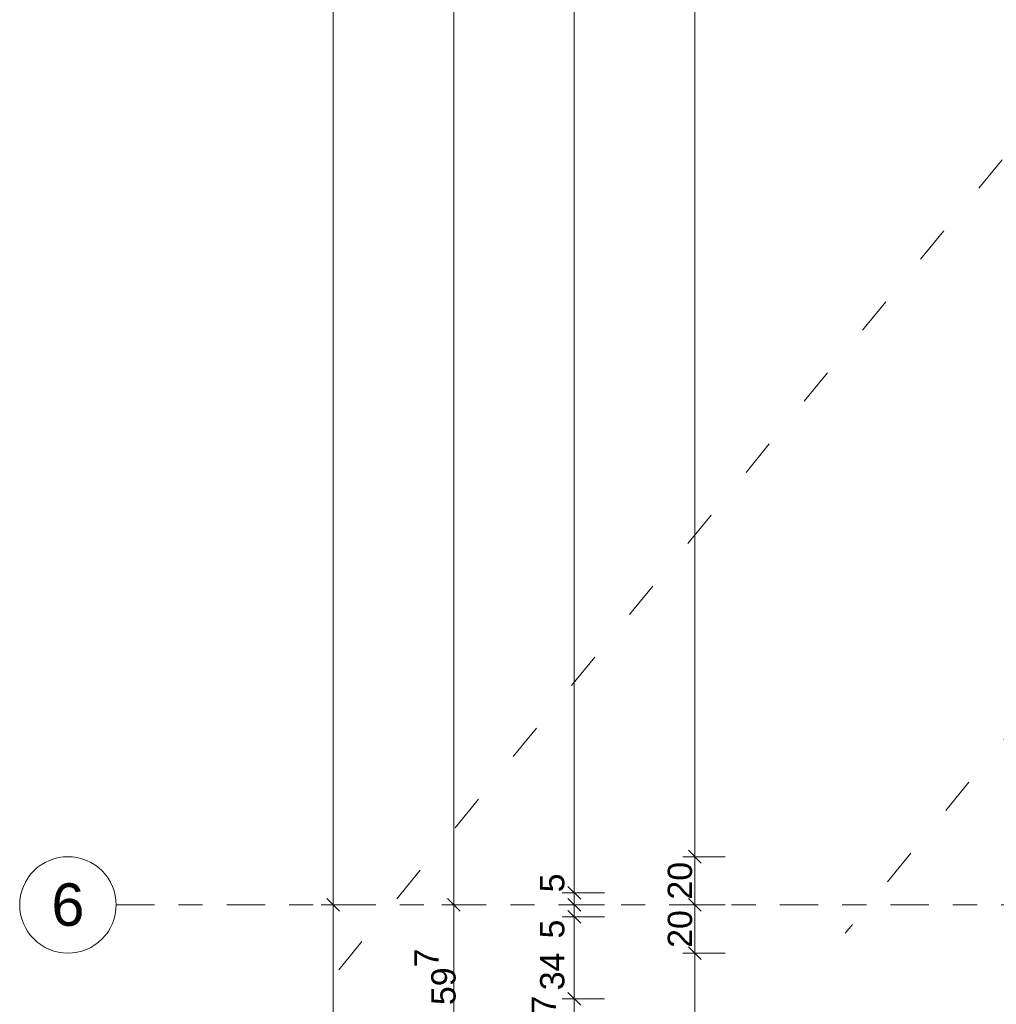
# Model space of a CAD drawing. Header units: metres. Extents: x -180 to 4, y -50 to 6.
# Tile 20 of 256: x -180.07 to -176.02, y -31.61 to -27.52. Entities that reach past the tile are written whole.
import ezdxf

# ---------------------------------------------------------------- set-up
doc = ezdxf.new("R2010")
doc.units = ezdxf.units.M
doc.header["$LTSCALE"] = 0.05
doc.header["$PDMODE"] = 1
doc.header["$PDSIZE"] = -2
doc.linetypes.add('ISO-03 Gestrichelt mit Abstand', pattern=[7.62, 3.048, -4.572])
doc.linetypes.add('Linienart-53', pattern=[5.291531, 3.175, -1.058062, 0.352704, -0.705764])
doc.layers.get('0').update_dxf_attribs({"lineweight": 25})
for name, color, linetype, lineweight, true_color in [('30 -34 Innenwände- 4 Türen_Fenster', 7, 'Continuous', 15, 0x9955ff), ('70 -72 Beschriftung- 1 Beschriftung allgemein', 7, 'Continuous', 9, 0xff6633), ('70 -76 Bemaßung- 2 Allgemein', 7, 'Continuous', 5, 0x6666cc)]:
    doc.layers.add(name, color=color, linetype=linetype, lineweight=lineweight, true_color=true_color)
for name, color, linetype, lineweight in [('60- 61 allgemeine Ausstattung- 4 Terrassen', 7, 'Continuous', 9), ('70 -71 Achsen- 1 Gebäudeachsen', 7, 'Linienart-53', 18), ('Keine', 7, 'Continuous', 9)]:
    doc.layers.add(name, color=color, linetype=linetype, lineweight=lineweight)
doc.styles.add('Arial', font='arial.ttf')
doc.dimstyles.new('k+k 1_50', dxfattribs={"dimtxt": 0.100689, "dimasz": 0.05302, "dimexe": 0.05, "dimexo": 0.15, "dimgap": 0.01, "dimtad": 1, "dimdec": 3, "dimtxsty": 'Arial', "dimblk": 'VW_SLASH', "dimblk1": 'VW_SLASH', "dimblk2": 'VW_SLASH', "dimcen": 0, "dimdle": 0.05, "dimadec": 3, "dimazin": 0, "dimtfac": 0.75, "dimtdec": 3, "dimtix": 1, "dimtmove": 0, "dimatfit": 0, "dimldrblk": 'VW_SLASH-1', "dimfxl": 0.125, "dimfxlon": 1, "dimfrac": 2, "dimtolj": 1, "dimarcsym": 0})
doc.dimstyles.new('k+k_klein', dxfattribs={"dimtxt": 0.100689, "dimasz": 0.05302, "dimexe": 0.05, "dimexo": 0.15, "dimgap": 0.005, "dimtad": 1, "dimdec": 3, "dimtxsty": 'Arial', "dimblk": 'VW_SLASH-2', "dimblk1": 'VW_SLASH-2', "dimblk2": 'VW_SLASH-2', "dimcen": 0, "dimdle": 0.025, "dimadec": 3, "dimazin": 0, "dimtfac": 0.75, "dimtdec": 3, "dimtix": 1, "dimtmove": 0, "dimatfit": 0, "dimldrblk": 'VW_FILLEDARROW', "dimfxl": 0.1, "dimfxlon": 1, "dimfrac": 2, "dimtolj": 1, "dimarcsym": 0})

# ---------------------------------------------------------------- blocks, each defined once
blk = doc.blocks.new('Gruppe-8281')
at = {"layer": '30 -34 Innenwände- 4 Türen_Fenster', "color": 7, "linetype": 'ISO-03 Gestrichelt mit Abstand', "lineweight": 15, "transparency": 33554636}
blk.add_line((-173.581, -25.157), (-179.6443, -32.565), dxfattribs=at)
blk = doc.blocks.new('VW_FILLEDARROW')
at = {"linetype": 'Continuous', "lineweight": 0, "transparency": 16777216}
blk.add_hatch(color=0, dxfattribs=at).paths.add_polyline_path([(-2.829, 0.758), (0, 0), (-2.829, -0.758)])
at = {"color": 0, "lineweight": 5, "transparency": 16777216, "flags": 128}
blk.add_lwpolyline([(-2.829, 0.758), (0, 0), (-2.829, -0.758)], close=True, dxfattribs=at)
blk = doc.blocks.new('*D9022')
at = {"layer": '70 -76 Bemaßung- 2 Allgemein', "color": 0, "linetype": 'Continuous', "lineweight": -2, "transparency": 33554559}
for p, q in [((-169.1903, -24.1348), (-169.3383, -24.1105)), ((-171.4736, -24.9976), (-171.3786, -24.8815))]:
    blk.add_line(p, q, dxfattribs=at)
for start, end in [(300.3079, 348.3798), (233.0206, 281.0925)]:
    blk.add_arc((-170.581, -23.907), 1.3093, start, end, dxfattribs=at)
at = {"layer": 'Defpoints', "color": 0, "transparency": 33554559}
for p in [(-170.581, -23.907), (-170.565, -25.2162), (-161.1338, -25.454), (-176.6443, -31.315)]:
    blk.add_point(p, dxfattribs=at)
at = {"layer": '70 -76 Bemaßung- 2 Allgemein', "color": 0, "lineweight": -2, "xscale": 0.05302001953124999, "yscale": 0.05302001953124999, "zscale": 0.05302001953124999}
for p, rotation in [((-169.2889, -24.1186), 79.5400057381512), ((-171.4103, -24.9202), 141.8604122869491)]:
    blk.add_blockref('VW_FILLEDARROW', p, dxfattribs=dict(at, rotation=rotation))
at = {"layer": '70 -76 Bemaßung- 2 Allgemein', "color": 0, "lineweight": 15, "transparency": 33554559, "insert": (-170.1159, -25.1378), "char_height": 0.160649, "attachment_point": 5, "rotation": 20.7002, "style": 'Arial'}
blk.add_mtext('\\A1;120%%d ', dxfattribs=at)
blk = doc.blocks.new('VW_SLASH-2')
at = {"color": 0, "linetype": 'ByBlock', "lineweight": -2, "transparency": 16777216}
blk.add_line((0.472, 0), (-1, 0), dxfattribs=at)
at = {"color": 0, "lineweight": 5, "transparency": 16777216, "flags": 128}
blk.add_lwpolyline([(0.5, 0.5), (-0.5, -0.5)], dxfattribs=at)
blk = doc.blocks.new('VW_SLASH')
at = {"color": 0, "linetype": 'ByBlock', "lineweight": -2, "transparency": 16777216}
blk.add_line((0.943, 0), (-1, 0), dxfattribs=at)
at = {"color": 0, "lineweight": 20, "transparency": 16777216, "flags": 128}
blk.add_lwpolyline([(0.5, 0.5), (-0.5, -0.5)], dxfattribs=at)
blk = doc.blocks.new('*D10947')
at = {"layer": '70 -76 Bemaßung- 2 Allgemein', "color": 0, "lineweight": -2}
for p, q in [((-178.643, -22.947), (-178.818, -22.947)), ((-178.768, -31.144), (-178.768, -23.0001)), ((-178.643, -31.197), (-178.818, -31.197))]:
    blk.add_line(p, q, dxfattribs=at)
at = {"layer": 'Defpoints', "color": 0}
for p in [(-178.768, -22.947), (-178.268, -22.947), (-178.268, -31.197)]:
    blk.add_point(p, dxfattribs=at)
at = {"layer": '70 -76 Bemaßung- 2 Allgemein', "color": 0, "lineweight": -2, "xscale": 0.05302001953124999, "yscale": 0.05302001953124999, "zscale": 0.05302001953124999}
for p, rotation in [((-178.768, -22.947), 90), ((-178.768, -31.197), 270)]:
    blk.add_blockref('VW_SLASH', p, dxfattribs=dict(at, rotation=rotation))
at = {"layer": '70 -76 Bemaßung- 2 Allgemein', "color": 0, "insert": (-178.8385, -27.072), "char_height": 0.10069, "attachment_point": 5, "rotation": 90, "style": 'Arial'}
blk.add_mtext('\\A1;8,25', dxfattribs=at)
blk = doc.blocks.new('VW_SLASH-1')
at = {"color": 0, "linetype": 'ByBlock', "lineweight": -2, "transparency": 16777216}
blk.add_line((0.943, 0), (-1, 0), dxfattribs=at)
at = {"color": 0, "lineweight": 5, "transparency": 16777216, "flags": 128}
blk.add_lwpolyline([(0.5, 0.5), (-0.5, -0.5)], dxfattribs=at)
blk = doc.blocks.new('*D10948')
at = {"layer": '70 -76 Bemaßung- 2 Allgemein', "color": 0, "lineweight": -2}
for p, q in [((-178.643, -31.197), (-178.818, -31.197)), ((-178.768, -39.394), (-178.768, -31.2501)), ((-178.643, -39.447), (-178.818, -39.447))]:
    blk.add_line(p, q, dxfattribs=at)
at = {"layer": 'Defpoints', "color": 0}
for p in [(-178.768, -31.197), (-178.268, -31.197), (-178.268, -39.447)]:
    blk.add_point(p, dxfattribs=at)
at = {"layer": '70 -76 Bemaßung- 2 Allgemein', "color": 0, "lineweight": -2, "xscale": 0.05302001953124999, "yscale": 0.05302001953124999, "zscale": 0.05302001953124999}
for p, rotation in [((-178.768, -31.197), 90), ((-178.768, -39.447), 270)]:
    blk.add_blockref('VW_SLASH', p, dxfattribs=dict(at, rotation=rotation))
at = {"layer": '70 -76 Bemaßung- 2 Allgemein', "color": 0, "insert": (-178.8385, -35.322), "char_height": 0.10069, "attachment_point": 5, "rotation": 90, "style": 'Arial'}
blk.add_mtext('\\A1;8,25', dxfattribs=at)
blk = doc.blocks.new('*D11041')
at = {"layer": '70 -76 Bemaßung- 2 Allgemein', "color": 0, "lineweight": -2}
for p, q in [((-178.143, -12.294), (-178.318, -12.294)), ((-178.268, -31.144), (-178.268, -12.3471)), ((-178.143, -31.197), (-178.318, -31.197))]:
    blk.add_line(p, q, dxfattribs=at)
at = {"layer": 'Defpoints', "color": 0}
for p in [(-178.268, -12.294), (-175.371, -12.294), (-177.768, -31.197)]:
    blk.add_point(p, dxfattribs=at)
at = {"layer": '70 -76 Bemaßung- 2 Allgemein', "color": 0, "lineweight": -2, "xscale": 0.05302001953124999, "yscale": 0.05302001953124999, "zscale": 0.05302001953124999}
for p, rotation in [((-178.268, -12.294), 90), ((-178.268, -31.197), 270)]:
    blk.add_blockref('VW_SLASH', p, dxfattribs=dict(at, rotation=rotation))
at = {"layer": '70 -76 Bemaßung- 2 Allgemein', "color": 0, "insert": (-178.3561, -21.7455), "char_height": 0.100689, "attachment_point": 5, "rotation": 90, "style": 'Arial'}
blk.add_mtext('\\A1;18,90\\S3^ ;', dxfattribs=at)
blk = doc.blocks.new('*D11042')
at = {"layer": '70 -76 Bemaßung- 2 Allgemein', "color": 0, "lineweight": -2}
for p, q in [((-178.143, -31.197), (-178.318, -31.197)), ((-178.268, -31.741), (-178.268, -31.2501)), ((-178.143, -31.794), (-178.318, -31.794))]:
    blk.add_line(p, q, dxfattribs=at)
at = {"layer": 'Defpoints', "color": 0}
for p in [(-178.268, -31.197), (-177.768, -31.197), (-175.371, -31.794)]:
    blk.add_point(p, dxfattribs=at)
at = {"layer": '70 -76 Bemaßung- 2 Allgemein', "color": 0, "lineweight": -2, "xscale": 0.05302001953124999, "yscale": 0.05302001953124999, "zscale": 0.05302001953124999}
for p, rotation in [((-178.268, -31.197), 90), ((-178.268, -31.794), 270)]:
    blk.add_blockref('VW_SLASH', p, dxfattribs=dict(at, rotation=rotation))
at = {"layer": '70 -76 Bemaßung- 2 Allgemein', "color": 0, "insert": (-178.3453, -31.4955), "char_height": 0.100689, "attachment_point": 5, "rotation": 90, "style": 'Arial'}
blk.add_mtext('\\A1;59\\S7^ ;', dxfattribs=at)
blk = doc.blocks.new('*D11342')
at = {"layer": '70 -76 Bemaßung- 2 Allgemein', "color": 0, "lineweight": -2}
for p, q in [((-177.643, -22.997), (-177.818, -22.997)), ((-177.768, -31.094), (-177.768, -23.0501)), ((-177.643, -31.147), (-177.818, -31.147))]:
    blk.add_line(p, q, dxfattribs=at)
at = {"layer": 'Defpoints', "color": 0}
for p in [(-177.768, -22.997), (-176.018, -22.997), (-176.018, -31.147)]:
    blk.add_point(p, dxfattribs=at)
at = {"layer": '70 -76 Bemaßung- 2 Allgemein', "color": 0, "lineweight": -2, "xscale": 0.05302001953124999, "yscale": 0.05302001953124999, "zscale": 0.05302001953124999}
for p, rotation in [((-177.768, -22.997), 90), ((-177.768, -31.147), 270)]:
    blk.add_blockref('VW_SLASH', p, dxfattribs=dict(at, rotation=rotation))
at = {"layer": '70 -76 Bemaßung- 2 Allgemein', "color": 0, "insert": (-177.8385, -27.072), "char_height": 0.10069, "attachment_point": 5, "rotation": 90, "style": 'Arial'}
blk.add_mtext('\\A1;8,15', dxfattribs=at)
blk = doc.blocks.new('*D11343')
at = {"layer": '70 -76 Bemaßung- 2 Allgemein', "color": 0, "lineweight": -2}
for p, q in [((-177.768, -31.094), (-177.768, -31.041)), ((-177.643, -31.147), (-177.818, -31.147)), ((-177.768, -31.197), (-177.768, -31.147)), ((-177.643, -31.197), (-177.818, -31.197)), ((-177.768, -31.2501), (-177.768, -31.3031))]:
    blk.add_line(p, q, dxfattribs=at)
at = {"layer": 'Defpoints', "color": 0}
for p in [(-177.768, -31.147), (-176.018, -31.147), (-177.268, -31.197)]:
    blk.add_point(p, dxfattribs=at)
at = {"layer": '70 -76 Bemaßung- 2 Allgemein', "color": 0, "lineweight": -2, "xscale": 0.05302001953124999, "yscale": 0.05302001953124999, "zscale": 0.05302001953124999}
for p, rotation in [((-177.768, -31.147), 270), ((-177.768, -31.197), 90)]:
    blk.add_blockref('VW_SLASH', p, dxfattribs=dict(at, rotation=rotation))
at = {"layer": '70 -76 Bemaßung- 2 Allgemein', "color": 0, "insert": (-177.859, -31.2974), "char_height": 0.10069, "attachment_point": 5, "rotation": 90, "style": 'Arial'}
blk.add_mtext('\\A1;5', dxfattribs=at)
blk = doc.blocks.new('*D11344')
at = {"layer": '70 -76 Bemaßung- 2 Allgemein', "color": 0, "lineweight": -2}
for p, q in [((-177.768, -31.144), (-177.768, -31.091)), ((-177.643, -31.197), (-177.818, -31.197)), ((-177.768, -31.247), (-177.768, -31.197)), ((-177.643, -31.247), (-177.818, -31.247)), ((-177.768, -31.3001), (-177.768, -31.3531))]:
    blk.add_line(p, q, dxfattribs=at)
at = {"layer": 'Defpoints', "color": 0}
for p in [(-177.768, -31.197), (-177.268, -31.197), (-176.018, -31.247)]:
    blk.add_point(p, dxfattribs=at)
at = {"layer": '70 -76 Bemaßung- 2 Allgemein', "color": 0, "lineweight": -2, "xscale": 0.05302001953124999, "yscale": 0.05302001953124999, "zscale": 0.05302001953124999}
for p, rotation in [((-177.768, -31.197), 270), ((-177.768, -31.247), 90)]:
    blk.add_blockref('VW_SLASH', p, dxfattribs=dict(at, rotation=rotation))
at = {"layer": '70 -76 Bemaßung- 2 Allgemein', "color": 0, "insert": (-177.859, -31.106), "char_height": 0.10069, "attachment_point": 5, "rotation": 90, "style": 'Arial'}
blk.add_mtext('\\A1;5', dxfattribs=at)
blk = doc.blocks.new('*D11345')
at = {"layer": '70 -76 Bemaßung- 2 Allgemein', "color": 0, "lineweight": -2}
for p, q in [((-177.643, -31.247), (-177.818, -31.247)), ((-177.768, -31.534), (-177.768, -31.3001)), ((-177.643, -31.587), (-177.818, -31.587))]:
    blk.add_line(p, q, dxfattribs=at)
at = {"layer": 'Defpoints', "color": 0}
for p in [(-177.768, -31.247), (-176.018, -31.247), (-175.811, -31.587)]:
    blk.add_point(p, dxfattribs=at)
at = {"layer": '70 -76 Bemaßung- 2 Allgemein', "color": 0, "lineweight": -2, "xscale": 0.05302001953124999, "yscale": 0.05302001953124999, "zscale": 0.05302001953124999}
for p, rotation in [((-177.768, -31.247), 90), ((-177.768, -31.587), 270)]:
    blk.add_blockref('VW_SLASH', p, dxfattribs=dict(at, rotation=rotation))
at = {"layer": '70 -76 Bemaßung- 2 Allgemein', "color": 0, "insert": (-177.859, -31.473), "char_height": 0.10069, "attachment_point": 5, "rotation": 90, "style": 'Arial'}
blk.add_mtext('\\A1;34', dxfattribs=at)
blk = doc.blocks.new('*D11346')
at = {"layer": '70 -76 Bemaßung- 2 Allgemein', "color": 0, "lineweight": -2}
for p, q in [((-177.643, -31.587), (-177.818, -31.587)), ((-177.768, -31.741), (-177.768, -31.6401)), ((-177.643, -31.794), (-177.818, -31.794))]:
    blk.add_line(p, q, dxfattribs=at)
at = {"layer": 'Defpoints', "color": 0}
for p in [(-177.768, -31.587), (-175.811, -31.587), (-175.371, -31.794)]:
    blk.add_point(p, dxfattribs=at)
at = {"layer": '70 -76 Bemaßung- 2 Allgemein', "color": 0, "lineweight": -2, "xscale": 0.05302001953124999, "yscale": 0.05302001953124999, "zscale": 0.05302001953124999}
for p, rotation in [((-177.768, -31.587), 90), ((-177.768, -31.794), 270)]:
    blk.add_blockref('VW_SLASH', p, dxfattribs=dict(at, rotation=rotation))
at = {"layer": '70 -76 Bemaßung- 2 Allgemein', "color": 0, "insert": (-177.859, -31.6905), "char_height": 0.100689, "attachment_point": 5, "rotation": 90, "style": 'Arial'}
blk.add_mtext('\\A1;20\\S7^ ;', dxfattribs=at)
blk = doc.blocks.new('*D11527')
at = {"layer": '70 -76 Bemaßung- 2 Allgemein', "color": 0, "lineweight": -2}
for p, q in [((-177.143, -23.147), (-177.318, -23.147)), ((-177.268, -30.944), (-177.268, -23.2001)), ((-177.143, -30.997), (-177.318, -30.997))]:
    blk.add_line(p, q, dxfattribs=at)
at = {"layer": 'Defpoints', "color": 0}
for p in [(-177.268, -23.147), (-99.221, -23.147), (-99.221, -30.997)]:
    blk.add_point(p, dxfattribs=at)
at = {"layer": '70 -76 Bemaßung- 2 Allgemein', "color": 0, "lineweight": -2, "xscale": 0.05302001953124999, "yscale": 0.05302001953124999, "zscale": 0.05302001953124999}
for p, rotation in [((-177.268, -23.147), 90), ((-177.268, -30.997), 270)]:
    blk.add_blockref('VW_SLASH', p, dxfattribs=dict(at, rotation=rotation))
at = {"layer": '70 -76 Bemaßung- 2 Allgemein', "color": 0, "insert": (-177.3385, -27.072), "char_height": 0.10069, "attachment_point": 5, "rotation": 90, "style": 'Arial'}
blk.add_mtext('\\A1;7,85', dxfattribs=at)
blk = doc.blocks.new('*D11528')
at = {"layer": '70 -76 Bemaßung- 2 Allgemein', "color": 0, "lineweight": -2}
for p, q in [((-177.143, -30.997), (-177.318, -30.997)), ((-177.268, -31.144), (-177.268, -31.0501)), ((-177.143, -31.197), (-177.318, -31.197))]:
    blk.add_line(p, q, dxfattribs=at)
at = {"layer": 'Defpoints', "color": 0}
for p in [(-177.268, -30.997), (-99.221, -30.997), (-176.768, -31.197)]:
    blk.add_point(p, dxfattribs=at)
at = {"layer": '70 -76 Bemaßung- 2 Allgemein', "color": 0, "lineweight": -2, "xscale": 0.05302001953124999, "yscale": 0.05302001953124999, "zscale": 0.05302001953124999}
for p, rotation in [((-177.268, -30.997), 90), ((-177.268, -31.197), 270)]:
    blk.add_blockref('VW_SLASH', p, dxfattribs=dict(at, rotation=rotation))
at = {"layer": '70 -76 Bemaßung- 2 Allgemein', "color": 0, "insert": (-177.3294, -31.097), "char_height": 0.10069, "attachment_point": 5, "rotation": 90, "style": 'Arial'}
blk.add_mtext('\\A1;20', dxfattribs=at)
blk = doc.blocks.new('*D11529')
at = {"layer": '70 -76 Bemaßung- 2 Allgemein', "color": 0, "lineweight": -2}
for p, q in [((-177.143, -31.197), (-177.318, -31.197)), ((-177.268, -31.344), (-177.268, -31.2501)), ((-177.143, -31.397), (-177.318, -31.397))]:
    blk.add_line(p, q, dxfattribs=at)
at = {"layer": 'Defpoints', "color": 0}
for p in [(-177.268, -31.197), (-176.768, -31.197), (-99.221, -31.397)]:
    blk.add_point(p, dxfattribs=at)
at = {"layer": '70 -76 Bemaßung- 2 Allgemein', "color": 0, "lineweight": -2, "xscale": 0.05302001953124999, "yscale": 0.05302001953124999, "zscale": 0.05302001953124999}
for p, rotation in [((-177.268, -31.197), 90), ((-177.268, -31.397), 270)]:
    blk.add_blockref('VW_SLASH', p, dxfattribs=dict(at, rotation=rotation))
at = {"layer": '70 -76 Bemaßung- 2 Allgemein', "color": 0, "insert": (-177.3294, -31.297), "char_height": 0.10069, "attachment_point": 5, "rotation": 90, "style": 'Arial'}
blk.add_mtext('\\A1;20', dxfattribs=at)
blk = doc.blocks.new('*D11530')
at = {"layer": '70 -76 Bemaßung- 2 Allgemein', "color": 0, "lineweight": -2}
for p, q in [((-177.143, -31.397), (-177.318, -31.397)), ((-177.268, -39.394), (-177.268, -31.4501)), ((-177.143, -39.447), (-177.318, -39.447))]:
    blk.add_line(p, q, dxfattribs=at)
at = {"layer": 'Defpoints', "color": 0}
for p in [(-177.268, -31.397), (-99.221, -31.397), (-176.768, -39.447)]:
    blk.add_point(p, dxfattribs=at)
at = {"layer": '70 -76 Bemaßung- 2 Allgemein', "color": 0, "lineweight": -2, "xscale": 0.05302001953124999, "yscale": 0.05302001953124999, "zscale": 0.05302001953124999}
for p, rotation in [((-177.268, -31.397), 90), ((-177.268, -39.447), 270)]:
    blk.add_blockref('VW_SLASH', p, dxfattribs=dict(at, rotation=rotation))
at = {"layer": '70 -76 Bemaßung- 2 Allgemein', "color": 0, "insert": (-177.3385, -35.422), "char_height": 0.10069, "attachment_point": 5, "rotation": 90, "style": 'Arial'}
blk.add_mtext('\\A1;8,05', dxfattribs=at)
blk = doc.blocks.new('_Achsen (3D)')
at = {"layer": '70 -71 Achsen- 1 Gebäudeachsen', "transparency": 33554687}
blk.add_line((-179.668, -31.197), (3.826, -31.197), dxfattribs=at)
at = {"color": 255, "transparency": 33554687}
blk.add_wipeout([(-179.668, -31.197), (-179.669, -31.2166), (-179.6718, -31.2361), (-179.6766, -31.2551), (-179.6832, -31.2736), (-179.6916, -31.2913), (-179.7017, -31.3082), (-179.7134, -31.3239), (-179.7266, -31.3385), (-179.7411, -31.3516), (-179.7569, -31.3633), (-179.7737, -31.3734), (-179.7915, -31.3818), (-179.8099, -31.3884), (-179.829, -31.3932), (-179.8484, -31.3961), (-179.868, -31.397), (-179.8876, -31.3961), (-179.907, -31.3932), (-179.9261, -31.3884), (-179.9445, -31.3818), (-179.9623, -31.3734), (-179.9791, -31.3633), (-179.9949, -31.3516), (-180.0094, -31.3385), (-180.0226, -31.3239), (-180.0343, -31.3082), (-180.0444, -31.2913), (-180.0528, -31.2736), (-180.0594, -31.2551), (-180.0642, -31.2361), (-180.067, -31.2166), (-180.068, -31.197), (-180.067, -31.1774), (-180.0642, -31.158), (-180.0594, -31.139), (-180.0528, -31.1205), (-180.0444, -31.1028), (-180.0343, -31.0859), (-180.0226, -31.0702), (-180.0094, -31.0556), (-179.9949, -31.0424), (-179.9791, -31.0307), (-179.9623, -31.0207), (-179.9445, -31.0123), (-179.9261, -31.0057), (-179.907, -31.0009), (-179.8876, -30.998), (-179.868, -30.997), (-179.8484, -30.998), (-179.829, -31.0009), (-179.8099, -31.0057), (-179.7915, -31.0123), (-179.7737, -31.0207), (-179.7569, -31.0307), (-179.7411, -31.0424), (-179.7266, -31.0556), (-179.7134, -31.0702), (-179.7017, -31.0859), (-179.6916, -31.1028), (-179.6832, -31.1205), (-179.6766, -31.139), (-179.6718, -31.158), (-179.669, -31.1774)], dxfattribs=at).dxf.layer = 'Keine'
at = {"layer": 'Keine', "transparency": 33554687, "flags": 128}
blk.add_lwpolyline([(-179.668, -31.197), (-179.669, -31.2166), (-179.6718, -31.2361), (-179.6766, -31.2551), (-179.6832, -31.2736), (-179.6916, -31.2913), (-179.7017, -31.3082), (-179.7134, -31.3239), (-179.7266, -31.3385), (-179.7411, -31.3516), (-179.7569, -31.3633), (-179.7737, -31.3734), (-179.7915, -31.3818), (-179.8099, -31.3884), (-179.829, -31.3932), (-179.8484, -31.3961), (-179.868, -31.397), (-179.8876, -31.3961), (-179.907, -31.3932), (-179.9261, -31.3884), (-179.9445, -31.3818), (-179.9623, -31.3734), (-179.9791, -31.3633), (-179.9949, -31.3516), (-180.0094, -31.3385), (-180.0226, -31.3239), (-180.0343, -31.3082), (-180.0444, -31.2913), (-180.0528, -31.2736), (-180.0594, -31.2551), (-180.0642, -31.2361), (-180.067, -31.2166), (-180.068, -31.197), (-180.067, -31.1774), (-180.0642, -31.158), (-180.0594, -31.139), (-180.0528, -31.1205), (-180.0444, -31.1028), (-180.0343, -31.0859), (-180.0226, -31.0702), (-180.0094, -31.0556), (-179.9949, -31.0424), (-179.9791, -31.0307), (-179.9623, -31.0207), (-179.9445, -31.0123), (-179.9261, -31.0057), (-179.907, -31.0009), (-179.8876, -30.998), (-179.868, -30.997), (-179.8484, -30.998), (-179.829, -31.0009), (-179.8099, -31.0057), (-179.7915, -31.0123), (-179.7737, -31.0207), (-179.7569, -31.0307), (-179.7411, -31.0424), (-179.7266, -31.0556), (-179.7134, -31.0702), (-179.7017, -31.0859), (-179.6916, -31.1028), (-179.6832, -31.1205), (-179.6766, -31.139), (-179.6718, -31.158), (-179.669, -31.1774)], close=True, dxfattribs=at)
at = {"layer": 'Keine', "transparency": 33554687, "insert": (-179.868, -31.197), "char_height": 0.1762, "attachment_point": 5, "line_spacing_factor": 0.970891, "style": 'Arial'}
blk.add_mtext('6', dxfattribs=at)
blk = doc.blocks.new('Gruppe-8435')
at = {"layer": '30 -34 Innenwände- 4 Türen_Fenster', "color": 7, "linetype": 'ISO-03 Gestrichelt mit Abstand', "lineweight": 15, "transparency": 33554636}
blk.add_line((-170.581, -23.907), (-176.6443, -31.315), dxfattribs=at)
at = {"layer": '70 -76 Bemaßung- 2 Allgemein', "color": 7, "linetype": 'Continuous', "lineweight": 15, "transparency": 33554559}
dim = blk.add_angular_dim_3p(base=(-170.565, -25.2162), center=(-170.581, -23.907), p1=(-176.6443, -31.315), p2=(-161.1338, -25.454), dimstyle='k+k_klein', override={"dimtxt": 0.160649, "dimgap": 0.006382, "dimpost": '<> ', "dimtxsty": 'Arial', "dimblk": 'VW_FILLEDARROW', "dimadec": 0, "dimtmove": 2}, dxfattribs=at)
dim.commit()
dim.dimension.update_dxf_attribs({"geometry": '*D9022', "text_midpoint": (-170.1159, -25.1378), "dimtype": 165})
blk = doc.blocks.new('Gruppe-8878')
at = {"layer": '60- 61 allgemeine Ausstattung- 4 Terrassen', "color": 7, "transparency": 33554687}
for name in ['Gruppe-8435', 'Gruppe-8281']:
    blk.add_blockref(name, (0, 0), dxfattribs=at)
blk = doc.blocks.new('_OG3_2D (2D)')
at = {"layer": '70 -72 Beschriftung- 1 Beschriftung allgemein', "color": 7}
blk.add_blockref('Gruppe-8878', (0, 0), dxfattribs=at)
blk = doc.blocks.new('Gruppe-9717')
at = {"layer": '70 -76 Bemaßung- 2 Allgemein'}
for base, p1, p2, picture, middle in [((-178.76799996, -22.94704198), (-178.26799996, -31.19704198), (-178.26799996, -22.94704198), '*D10947', (-178.8384635, -27.07204198)), ((-178.76799996, -31.19704198), (-178.26799996, -39.44704198), (-178.26799996, -31.19704198), '*D10948', (-178.8384635, -35.32204198))]:
    dim = blk.add_linear_dim(base=base, p1=p1, p2=p2, angle=270, text='8,25', dimstyle='k+k 1_50', override={"dimtxt": 0.100689, "dimgap": 0.01, "dimdec": 8, "dimpost": '<>', "dimtxsty": 'Arial', "dimtmove": 2}, dxfattribs=at)
    dim.commit()
    dim.dimension.update_dxf_attribs({"geometry": picture, "text_midpoint": middle})
blk = doc.blocks.new('Gruppe-9724')
at = {"layer": '70 -76 Bemaßung- 2 Allgemein'}
for base, p1, p2, text, picture, middle in [((-178.26799996, -12.29404198), (-177.76799996, -31.19704198), (-175.37099996, -12.29404198), '18,90\\S3^ ;', '*D11041', (-178.3561008, -21.74554198)), ((-178.26799996, -31.19704198), (-175.37099996, -31.79404198), (-177.76799996, -31.19704198), '59\\S7^ ;', '*D11042', (-178.34532711, -31.49554198))]:
    dim = blk.add_linear_dim(base=base, p1=p1, p2=p2, angle=270, text=text, dimstyle='k+k 1_50', override={"dimtxt": 0.100689, "dimgap": 0.01, "dimdec": 8, "dimpost": '<>', "dimtxsty": 'Arial', "dimtmove": 2}, dxfattribs=at)
    dim.commit()
    dim.dimension.update_dxf_attribs({"geometry": picture, "text_midpoint": middle})
blk = doc.blocks.new('Gruppe-9728')
at = {"layer": '70 -76 Bemaßung- 2 Allgemein'}
dim = blk.add_linear_dim(base=(-177.76799996, -22.99704198), p1=(-176.01799996, -31.14704198), p2=(-176.01799996, -22.99704198), angle=270, text='8,15', dimstyle='k+k 1_50', override={"dimtxt": 0.100689, "dimgap": 0.01, "dimdec": 8, "dimpost": '<>', "dimtxsty": 'Arial', "dimtmove": 2}, dxfattribs=at)
dim.commit()
dim.dimension.update_dxf_attribs({"geometry": '*D11342', "text_midpoint": (-177.8384635, -27.07204198)})
for base, p1, p2, text, override, picture, middle in [((-177.76799996, -31.14704198), (-177.26799996, -31.19704198), (-176.01799996, -31.14704198), '5', {"dimtxt": 0.100689, "dimgap": 0.01, "dimdec": 8, "dimpost": '<>', "dimtxsty": 'Arial', "dimtix": 0, "dimtmove": 2}, '*D11343', (-177.85896246, -31.29739123)), ((-177.76799996, -31.19704198), (-176.01799996, -31.24704198), (-177.26799996, -31.19704198), '5', {"dimtxt": 0.100689, "dimgap": 0.01, "dimdec": 8, "dimpost": '<>', "dimtxsty": 'Arial', "dimtix": 0, "dimtmove": 2}, '*D11344', (-177.85896246, -31.106)), ((-177.76799996, -31.24704198), (-175.81099996, -31.58704198), (-176.01799996, -31.24704198), '34', {"dimtxt": 0.100689, "dimgap": 0.01, "dimdec": 8, "dimpost": '<>', "dimtxsty": 'Arial', "dimtmove": 2}, '*D11345', (-177.85896246, -31.47304198)), ((-177.76799996, -31.58704198), (-175.37099996, -31.79404198), (-175.81099996, -31.58704198), '20\\S7^ ;', {"dimtxt": 0.100689, "dimgap": 0.01, "dimdec": 8, "dimpost": '<>', "dimtxsty": 'Arial', "dimtmove": 2}, '*D11346', (-177.85896246, -31.69051633))]:
    dim = blk.add_linear_dim(base=base, p1=p1, p2=p2, angle=270, text=text, dimstyle='k+k 1_50', override=override, dxfattribs=at)
    dim.commit()
    dim.dimension.update_dxf_attribs({"geometry": picture, "text_midpoint": middle, "dimtype": 160})
blk = doc.blocks.new('Gruppe-9732')
at = {"layer": '70 -76 Bemaßung- 2 Allgemein'}
for base, p1, p2, text, picture, middle in [((-177.26799996, -23.14704198), (-99.22099996, -30.99704198), (-99.22099996, -23.14704198), '7,85', '*D11527', (-177.3384635, -27.07204198)), ((-177.26799996, -30.99704198), (-176.76799996, -31.19704198), (-99.22099996, -30.99704198), '20', '*D11528', (-177.32940152, -31.09704198)), ((-177.26799996, -31.19704198), (-99.22099996, -31.39704198), (-176.76799996, -31.19704198), '20', '*D11529', (-177.32940152, -31.29704198)), ((-177.26799996, -31.39704198), (-176.76799996, -39.44704198), (-99.22099996, -31.39704198), '8,05', '*D11530', (-177.3384635, -35.42204198))]:
    dim = blk.add_linear_dim(base=base, p1=p1, p2=p2, angle=270, text=text, dimstyle='k+k 1_50', override={"dimtxt": 0.100689, "dimgap": 0.01, "dimdec": 8, "dimpost": '<>', "dimtxsty": 'Arial', "dimtmove": 2}, dxfattribs=at)
    dim.commit()
    dim.dimension.update_dxf_attribs({"geometry": picture, "text_midpoint": middle})
blk = doc.blocks.new('_OG3_2D Bemaßung_ Beschriftung (2D)')
at = {"layer": '70 -76 Bemaßung- 2 Allgemein'}
for name in ['Gruppe-9728', 'Gruppe-9724', 'Gruppe-9732', 'Gruppe-9717']:
    blk.add_blockref(name, (0, 0), dxfattribs=at)

msp = doc.modelspace()

# ---------------------------------------------------------------- block references
at = {"layer": 'Keine', "color": 1}
msp.add_blockref('_OG3_2D (2D)', (0, 0), dxfattribs=at)

# ---------------------------------------------------------------- next in the draw order: block references
msp.add_blockref('_OG3_2D Bemaßung_ Beschriftung (2D)', (0, 0), dxfattribs=at)

# ---------------------------------------------------------------- next in the draw order: block references
msp.add_blockref('_Achsen (3D)', (0, 0), dxfattribs=at)

doc.saveas('drawing.dxf')
